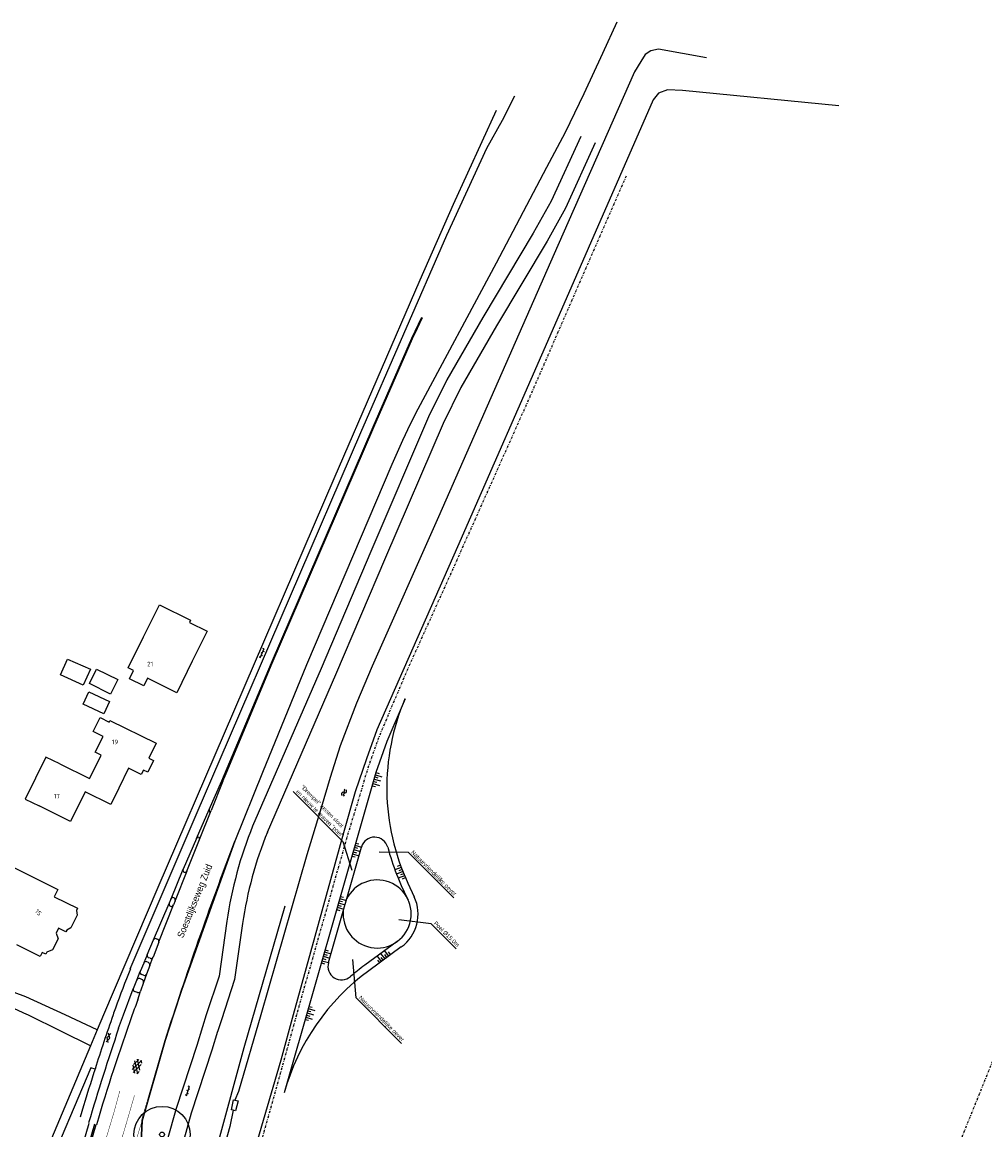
# Model space of a CAD drawing. Header units: metres. Extents: x 140889 to 142041, y 457117 to 459235.
# Tile 20 of 38: x 141222 to 141434, y 457475 to 457719. Entities that reach past the tile are written whole.
import ezdxf

# ---------------------------------------------------------------- set-up
doc = ezdxf.new("R2010")
doc.units = ezdxf.units.M
for name, pattern in [('DASHDOT', [1, 0.5, -0.25, 0, -0.25]), ('DASHED', [19.05, 12.7, -6.35]), ('DGN1', [66.048924, 0, -66.048924]), ('DGN2', [88.065232, 44.032616, -44.032616])]:
    doc.linetypes.add(name, pattern=pattern)
doc.layers.get('0').update_dxf_attribs({"color": 251, "linetype": 'CONTINUOUS'})
for name, color, linetype in [('1.1-ALGEMEEN_VERKLARING-TEKST', 7, 'CONTINUOUS'), ('6.1-BOOM-NIEUW_TYPE 1', 251, 'CONTINUOUS'), ('6.9-WADI', 251, 'DASHED'), ('bovenkant bandenlijn', 251, 'CONTINUOUS'), ('GEO_Dakrand', 251, 'DGN1'), ('GEO_Dakrand bijgebouw', 251, 'DGN2'), ('GEO_Hoofdgebouw', 251, 'CONTINUOUS'), ('GEO_Huisnummer', 251, 'CONTINUOUS'), ('GEO_Kant verharding', 251, 'CONTINUOUS'), ('GEO_Kant water', 251, 'CONTINUOUS'), ('GEO_Kunstwerk', 251, 'CONTINUOUS'), ('GEO_Straatnaam', 251, 'CONTINUOUS'), ('GEO_Symbool gesloten verharding', 251, 'CONTINUOUS'), ('GEO_Symbool open verharding', 251, 'CONTINUOUS'), ('GEO_Symbool water', 251, 'CONTINUOUS'), ('GEO_Terreinafscheiding', 251, 'CONTINUOUS'), ('GM-markering streep 0.1', 251, 'CONTINUOUS'), ('GM-Ontwerp', 251, 'CONTINUOUS'), ('insteek watergang', 251, 'CONTINUOUS'), ('voorkant bandenlijn', 251, 'CONTINUOUS')]:
    doc.layers.add(name, color=color, linetype=linetype)
doc.styles.add('style2', font='isocp.shx')
doc.styles.add('TXT_Copier', font='arial.ttf')
doc.styles.add('TXT_Newae', font='arial.ttf')

# ---------------------------------------------------------------- blocks, each defined once
blk = doc.blocks.new('BOOM-NIEUW_PRESENTATIE-3')
at = {"layer": '6.1-BOOM-NIEUW_TYPE 1', "lineweight": 25}
blk.add_circle((0, 0), 2.95, dxfattribs=at)
blk.add_ellipse((0, 0), major_axis=(-0.177, 0.177), ratio=1, start_param=3.926991, end_param=10.210176, dxfattribs=at)
blk = doc.blocks.new('A$C16F62C00')
at = {"layer": '6.9-WADI'}
for p, q in [((0, 0.63), (0.12, 0.28)), ((0.24, 0.71), (0.47, 0)), ((0.47, 0.79), (0.59, 0.43)), ((0.71, 0.87), (0.95, 0.16)), ((0.95, 0.95), (1.07, 0.59)), ((1.19, 1.02), (1.42, 0.31)), ((1.42, 1.1), (1.54, 0.75))]:
    blk.add_line(p, q, dxfattribs=at)

msp = doc.modelspace()

# ---------------------------------------------------------------- linework, layer by layer
at = {"layer": '1.1-ALGEMEEN_VERKLARING-TEKST', "color": 1}
for points in [[(141281.678, 457549.285), (141292.687, 457538.277), (141294.651, 457531.941)], [(141317.128, 457525.828), (141307.101, 457535.855), (141300.68, 457535.889)], [(141317.627, 457514.575), (141312.119, 457520.083), (141304.999, 457520.993)], [(141305.614, 457493.751), (141295.586, 457503.778), (141294.826, 457512.25)]]:
    msp.add_lwpolyline(points, dxfattribs=at)
at = {"layer": 'bovenkant bandenlijn', "color": 252}
msp.add_lwpolyline([(141237.94, 457475.898), (141235.108, 457466.298), (141235.278, 457466.248), (141234.672, 457464.301, -0.4354334), (141234.234, 457464.089), (141233.717, 457464.196, -0.3554634), (141233.498, 457464.674), (141234.252, 457467.575), (141236.762, 457476.171)], format="xyb", dxfattribs=at)
at = {"layer": 'GEO_Dakrand', "linetype": 'Continuous', "flags": 128}
msp.add_lwpolyline([(141230.273, 457555.345), (141227.187, 457556.869), (141222.617, 457547.618), (141225.72, 457546.085)], dxfattribs=at)
at = {"layer": 'GEO_Dakrand bijgebouw', "linetype": 'Continuous', "flags": 128}
for points in [[(141230.446, 457574.994), (141232.005, 457578.465), (141237.021, 457576.212), (141235.462, 457572.741), (141230.446, 457574.994)], [(141235.399, 457568.549), (141236.666, 457571.264), (141241.26, 457569.12), (141239.993, 457566.405), (141235.399, 457568.549)]]:
    msp.add_lwpolyline(points, dxfattribs=at)
at = {"layer": 'GEO_Hoofdgebouw', "linetype": 'Continuous', "flags": 128}
for points in [[(141248.728, 457583.356), (141252.221, 457590.432), (141259.101, 457587.035), (141258.84, 457586.507), (141262.72, 457584.592), (141259.478, 457578.024)], [(141259.478, 457578.024), (141256.039, 457571.058), (141249.579, 457574.248), (141248.764, 457572.597), (141245.626, 457574.146), (141246.523, 457575.964), (141245.362, 457576.537), (141248.728, 457583.356)], [(141238.376, 457576.278), (141243.04, 457573.96), (141241.455, 457570.771), (141236.791, 457573.089), (141238.376, 457576.278)], [(141237.257, 457552.984), (141239.38, 457557.301), (141238.081, 457557.939), (141239.801, 457561.438), (141237.652, 457562.494), (141239.166, 457565.574), (141241.177, 457564.586), (141241.34, 457564.917), (141251.54, 457559.902), (141249.916, 457556.599), (141250.932, 457556.099), (141249.665, 457553.522), (141248.698, 457553.998), (141248.232, 457553.05), (141245.443, 457554.421), (141243.287, 457550.036)], [(141230.273, 457555.345), (141236.833, 457552.12), (141237.257, 457552.984)], [(141243.287, 457550.036), (141241.521, 457546.442), (141235.866, 457549.222), (141232.649, 457542.678), (141225.72, 457546.085)], [(141217.82, 457533.665), (141229.872, 457527.671), (141229.07, 457526.059), (141234.174, 457523.521), (141233.952, 457523.073), (141234.11, 457522.045), (141232.707, 457519.225), (141231.792, 457518.731), (141231.591, 457518.328), (141229.98, 457519.129), (141229.457, 457518.043), (141229.933, 457516.811), (141228.702, 457514.336), (141227.428, 457513.843), (141227.197, 457513.38), (141226.387, 457513.782), (141225.945, 457512.894), (141220.79, 457515.458)]]:
    msp.add_lwpolyline(points, dxfattribs=at)
at = {"layer": 'GEO_Kant verharding', "linetype": 'Continuous', "flags": 128}
for points in [[(141353.013, 457718.903), (141349.899, 457711.972), (141345.792, 457703.068), (141341.645, 457694.568), (141337.541, 457686.88), (141326.437, 457665.736), (141309.162, 457633.605), (141307.51, 457630.298), (141305.813, 457626.634), (141303.45, 457621.34), (141284.675, 457577.216), (141274.96, 457553.501), (141268.872, 457538.295), (141262.611, 457520.886), (141257.079, 457505.42), (141255.329, 457500)], [(141245.823, 457510.146), (141260.582, 457544.664), (141265.644, 457556.433), (141296.599, 457628.42), (141315.577, 457671.966), (141324.386, 457691.127), (141327.814, 457697.267), (141330.532, 457702.627)], [(141326.426, 457699.436), (141316.968, 457678.668), (141309.608, 457662.018), (141290.64, 457618.185), (141266.47, 457562.092), (141251.911, 457528.093), (141239.893, 457500)], [(141345.104, 457693.719), (141338.602, 457679.447), (141334.624, 457672.363), (141323.475, 457653.749), (141315.602, 457640.018), (141311.57, 457631.914), (141298.861, 457602.218), (141287.844, 457576.377), (141272.782, 457541.655)], [(141348.289, 457692.268), (141341.726, 457677.862), (141337.652, 457670.607), (141326.495, 457651.979), (141318.69, 457638.367), (141314.748, 457630.445), (141302.08, 457600.843), (141291.059, 457574.994), (141275.993, 457540.262)], [(141266.005, 457551.619), (141276.969, 457577.661), (141299.339, 457629.704), (141307.869, 457649.225), (141310.067, 457653.838)], [(141266.204, 457551.545), (141266.928, 457553.246), (141277.116, 457577.599), (141299.485, 457629.641), (141308.013, 457649.159), (141309.09, 457651.418), (141310.238, 457653.769)], [(141263.183, 457545.292), (141265.953, 457551.639), (141266.005, 457551.619)], [(141266.204, 457551.545), (141266.238, 457551.533), (141263.643, 457545.093)], [(141266.005, 457551.619), (141266.204, 457551.545)], [(141260.428, 457538.938), (141263.183, 457545.292)], [(141261.044, 457538.706), (141263.643, 457545.093)], [(141260.413, 457538.9), (141257.449, 457532.128)], [(141258.258, 457531.729), (141261.033, 457538.674)], [(141254.791, 457525.595), (141257.449, 457532.128)], [(141258.258, 457531.729), (141255.69, 457525.244)], [(141250.953, 457516.54), (141254.377, 457524.583)], [(141252.095, 457516.107), (141255.312, 457524.262)], [(141254.778, 457525.563), (141254.401, 457524.645)], [(141255.69, 457525.244), (141255.672, 457525.197), (141255.312, 457524.262)], [(141267.112, 457520.681), (141265.367, 457508.591), (141262.558, 457500)], [(141270.576, 457520.181), (141268.788, 457507.791), (141265.885, 457498.912)], [(141249.569, 457513.272), (141250.953, 457516.54)], [(141251.602, 457516.808), (141251.815, 457516.735)], [(141252.08, 457516.064), (141250.826, 457512.786)], [(141249.569, 457513.272), (141248.802, 457511.488)], [(141249.803, 457511.59), (141249.468, 457511.723)], [(141250.181, 457512.5), (141249.863, 457512.619)], [(141250.106, 457510.927), (141250.783, 457512.69)], [(141247.231, 457507.706), (141247.989, 457509.602)], [(141248.79, 457511.457), (141247.989, 457509.602)], [(141250.106, 457510.927), (141249.386, 457509.034), (141249.366, 457508.978)], [(141222.772, 457503.983), (141220.246, 457504.974), (141216.896, 457505.96), (141212.167, 457506.791), (141209.008, 457507.522), (141206.598, 457508.622)], [(141246.49, 457505.837), (141247.231, 457507.706)], [(141248.387, 457507.856), (141247.881, 457508.029)], [(141248.719, 457507.199), (141248.083, 457505.289)], [(141248.73, 457508.745), (141248.276, 457508.919)], [(141249.366, 457508.978), (141248.719, 457507.199)], [(141244.326, 457500), (141246.457, 457505.758)], [(141247.435, 457504.988), (141246.778, 457505.216)], [(141247.468, 457503.378), (141248.075, 457505.257)], [(141248.083, 457505.289), (141248.079, 457505.273), (141248.075, 457505.257)], [(141223.239, 457500), (141223.047, 457500.094), (141218.353, 457502.258), (141215.1, 457503.309), (141212.871, 457504.088)], [(141231.452, 457500), (141222.772, 457503.983)], [(141230.673, 457496.366), (141223.239, 457500)], [(141238.508, 457496.762), (141231.452, 457500)], [(141239.893, 457500), (141238.508, 457496.762)], [(141243.242, 457497.072), (141244.326, 457500)], [(141255.329, 457500), (141253.524, 457494.412), (141248.396, 457476.697)], [(141262.558, 457500), (141261.705, 457497.393)], [(141261.705, 457497.393), (141260.467, 457493.309), (141255.902, 457479.354), (141253.936, 457472.383)], [(141265.884, 457498.912), (141265.031, 457496.305)], [(141237.031, 457493.216), (141230.673, 457496.366)], [(141238.508, 457496.762), (141237.031, 457493.216)], [(141265.054, 457496.378), (141263.805, 457492.257), (141259.251, 457478.334), (141257.305, 457471.433)], [(141237.031, 457493.216), (141225.173, 457464.895)], [(141238.037, 457488.081), (141237.085, 457488.353), (141226.93, 457464.212), (141226.775, 457463.752), (141230.409, 457462.112)]]:
    msp.add_lwpolyline(points, dxfattribs=at)
at = {"layer": 'GEO_Kant verharding', "linetype": 'Continuous'}
msp.add_lwpolyline([(141253.524, 457494.412, -0.0146575), (141268.872, 457538.295, -523.1254934)], format="xyb", dxfattribs=at)
msp.add_lwpolyline([(141249.758, 457481.4), (141253.524, 457494.412)], dxfattribs=at)
for centre, radius, start, end in [((141263.73, 457545.124), 0.572, 162.94864, 216.48773), ((141263.139, 457545.299), 0.531, 284.30696, 307.62952), ((141263.04, 457545.415), 0.684, 308.22769, 331.89955), ((141356.214, 457507.847), 90.022, 157.94144, 171.80367), ((141260.838, 457538.754), 0.449, 155.85023, 161.06782), ((141260.884, 457538.729), 0.502, 86.28636, 155.39962), ((141260.535, 457538.862), 0.531, 10.89336, 43.93427), ((141260.753, 457538.788), 0.303, 337.82757, 344.23161), ((141260.546, 457538.858), 0.52, 343.05583, 11.57662), ((141356.214, 457507.847), 86.522, 157.94144, 171.80367), ((141257.989, 457531.914), 0.581, 158.32966, 202.96951), ((141257.818, 457531.839), 0.394, 202.61699, 247.65137), ((141257.78, 457532.026), 0.563, 258.55283, 328.1955), ((141254.85, 457524.439), 0.495, 163.06644, 339.03727), ((141254.941, 457524.4), 0.593, 155.62442, 162.05306), ((141254.486, 457525.7), 0.322, 334.81722, 340.96388), ((141255.232, 457525.398), 0.483, 341.40391, 155.94138), ((141251.419, 457516.331), 0.511, 69.05397, 155.8217), ((141251.592, 457516.259), 0.526, 343.17797, 64.88238), ((141251.703, 457516.219), 0.407, 337.56499, 343.97366), ((141249.244, 457511.298), 0.481, 62.17102, 156.70005), ((141250.03, 457513.087), 0.497, 158.12623, 250.35115), ((141250.377, 457512.928), 0.471, 245.42298, 329.60994), ((141250.337, 457512.948), 0.515, 330.01506, 341.72814), ((141458.218, 457424.615), 228.969, 158.06549, 160.37115), ((141248.484, 457509.408), 0.531, 158.60996, 246.97482), ((141249.509, 457511.196), 0.765, 157.59338, 160.0841), ((141249.429, 457511.018), 0.683, 352.31601, 56.80608), ((141247.766, 457507.445), 0.595, 78.85644, 153.99125), ((141248.103, 457507.3), 0.624, 350.67086, 62.94656), ((141248.939, 457509.158), 0.463, 243.12309, 337.11775), ((141246.866, 457505.634), 0.427, 163.16515, 258.10721), ((141246.811, 457505.657), 0.368, 150.64431, 164.013), ((141247.643, 457505.39), 0.452, 242.69769, 342.89756), ((141726.671, 457328.115), 510.248, 159.9106, 160.31397), ((141595.56, 457375.499), 374.83, 160.60042, 162.52103), ((141667.286, 457349.388), 447.167, 160.31717, 163.58464), ((141902.751, 457266.671), 700.728, 160.417256, 160.550157), ((141801.856, 457308.197), 589.681, 161.318891, 163.445497), ((141811.158, 457305.052), 601.634, 162.367206, 163.34351), ((141777.793, 457318.503), 565.768, 162.55862, 162.64193)]:
    msp.add_arc(centre, radius, start, end, dxfattribs=at)
at = {"layer": 'GEO_Kant water', "linetype": 'Continuous', "flags": 128}
for points in [[(141372.779, 457711.041), (141362.256, 457712.963), (141360.568, 457712.612), (141359.322, 457711.77), (141358.348, 457710.244), (141356.956, 457707.931), (141340.049, 457669.632), (141313.744, 457609.83), (141299.114, 457576.912), (141295.68, 457568.734), (141292.083, 457559.336), (141289.829, 457552.343), (141287.916, 457545.661), (141284.75, 457535.33), (141274.559, 457500)], [(141401.941, 457700.443), (141367.533, 457703.848), (141364.231, 457703.991), (141362.198, 457703.278), (141361.013, 457701.789), (141339.28, 457651.999), (141317.895, 457603.246), (141300.122, 457562.885), (141297.896, 457556.501), (141295.363, 457549.178), (141292.784, 457540.159), (141281.715, 457500)], [(141274.559, 457500), (141269.695, 457483.139), (141268.887, 457481.209)], [(141281.715, 457500), (141278.976, 457490.062), (141269.096, 457456.156)], [(141268.475, 457478.996), (141267.776, 457475.401), (141265.32, 457466.759)]]:
    msp.add_lwpolyline(points, dxfattribs=at)
at = {"layer": 'GEO_Kunstwerk', "linetype": 'Continuous', "flags": 128}
for points in [[(141268.475, 457478.996), (141268.088, 457479.104), (141268.563, 457481.277)], [(141268.887, 457481.209), (141269.623, 457481.05), (141269.028, 457478.841), (141268.475, 457478.996)], [(141268.563, 457481.277), (141268.887, 457481.209)]]:
    msp.add_lwpolyline(points, dxfattribs=at)
at = {"layer": 'GEO_Symbool gesloten verharding'}
for p, q in [((141240.461, 457494.095), (141241.325, 457494.885)), ((141240.729, 457495.058), (141241.495, 457495.906)), ((141240.921, 457493.961), (141240.729, 457495.058)), ((141241.325, 457494.885), (141241.028, 457496.013)), ((141248.311, 457489.996), (141246.197, 457487.963)), ((141247.688, 457490.18), (141246.511, 457489.087)), ((141246.765, 457489.88), (141247.431, 457487.023)), ((141247.304, 457490.294), (141247.83, 457487.844)), ((141248.165, 457490.053), (141248.296, 457489.391)), ((141248.199, 457489.09), (141246.424, 457487.322)), ((141246.808, 457487.208), (141246.481, 457488.921)), ((141247.74, 457487.512), (141247.224, 457487.049))]:
    msp.add_line(p, q, dxfattribs=at)
at = {"layer": 'GEO_Symbool open verharding'}
for p, q in [((141274.445, 457578.752), (141275.336, 457580.818)), ((141275.281, 457580.737), (141275.052, 457580.836)), ((141275.089, 457580.244), (141275.318, 457580.145)), ((141274.495, 457578.867), (141274.265, 457578.966)), ((141274.891, 457579.785), (141274.661, 457579.884)), ((141274.693, 457579.326), (141274.922, 457579.227)), ((141258.208, 457482.309), (141257.969, 457482.383)), ((141258.171, 457482.19), (141258.835, 457484.34)), ((141258.503, 457483.265), (141258.264, 457483.339)), ((141258.355, 457482.787), (141258.594, 457482.713)), ((141258.789, 457484.254), (141258.55, 457484.327)), ((141258.651, 457483.743), (141258.889, 457483.669))]:
    msp.add_line(p, q, dxfattribs=at)
at = {"layer": 'GEO_Symbool water'}
for centre, start_param, end_param in [((141292.8, 457548.684), 0.9602441, 3.1219221), ((141292.652, 457549.521), 4.1018368, 6.2635148), ((141293.228, 457548.544), 0.9602441, 3.1219221), ((141293.08, 457549.381), 4.1018368, 6.2635148)]:
    msp.add_ellipse(centre, major_axis=(0.301, 0.301), ratio=1, start_param=start_param, end_param=end_param, dxfattribs=at)
at = {"layer": 'GEO_Terreinafscheiding', "linetype": 'DASHDOT', "flags": 128}
for points in [[(141355.094, 457684.945), (141332.669, 457633.59), (141316.509, 457597.446), (141307.137, 457576.712), (141303.735, 457568.739), (141300.585, 457561.237), (141298.068, 457554.118), (141296.376, 457548.42), (141293.773, 457539.971), (141283.162, 457502.573), (141282.444, 457500)], [(141282.444, 457500), (141270.556, 457457.381)], [(141439.939, 457500), (141394.512, 457387.377), (141371.38, 457328.345)], [(141439.939, 457500), (141394.512, 457387.377), (141371.38, 457328.345)]]:
    msp.add_lwpolyline(points, dxfattribs=at)
at = {"layer": 'GM-markering streep 0.1', "const_width": 0.1}
for points in [[(141242.194, 457478.449), (141243.507, 457483.277)], [(141245.37, 457477.573), (141246.729, 457482.265)], [(141242.194, 457478.499), (141238.249, 457465.232)]]:
    msp.add_lwpolyline(points, dxfattribs=at)
for points in [[(141245.387, 457477.627, 0.0168666), (141241.173, 457462.169, 0.0167074)], [(141248.396, 457476.697, 0.0167074), (141244.256, 457461.525, 1.1843275)]]:
    msp.add_lwpolyline(points, format="xyb", dxfattribs=at)
at = {"layer": 'GM-Ontwerp'}
for p, q in [((141306.357, 457569.742), (141302.379, 457560.303)), ((141302.379, 457560.303), (141299.953, 457553.441)), ((141299.953, 457553.441), (141298.29, 457547.841)), ((141298.29, 457547.841), (141279.733, 457482.836)), ((141289.494, 457511.564), (141296.765, 457537.034)), ((141306.982, 457529.09), (141308.392, 457526.049)), ((141304.655, 457516.211), (141297.486, 457510.966))]:
    msp.add_line(p, q, dxfattribs=at)
msp.add_lwpolyline([(141305.541, 457515), (141298.372, 457509.755, 0.1683497), (141279.733, 457482.836)], format="xyb", dxfattribs=at)
at = {"layer": 'GM-Ontwerp', "linetype": 'DASHED', "ltscale": 0.04, "flags": 128}
for points in [[(141248.396, 457476.697), (141249.735, 457481.322)], [(141238.235, 457475.789), (141234.815, 457464.257), (141230.407, 457445.926), (141228.775, 457440.512), (141227.033, 457433.419)]]:
    msp.add_lwpolyline(points, dxfattribs=at)
at = {"layer": 'GM-Ontwerp'}
for points in [[(141247.682, 457460.809), (141248.396, 457476.697)], [(141247.782, 457460.805), (141248.496, 457476.693)]]:
    msp.add_lwpolyline(points, dxfattribs=at)
for centre, radius, start, end in [((141352.345, 457550.119), 50, 156.89254, 204.8705), ((141299.65, 457536.21), 3, 14.78555, 164.06753), ((141358.736, 457552.11), 58.188, 195.07548, 207.30467), ((141300.227, 457522.264), 7.5, 174.196, 153.93905), ((141300.227, 457522.264), 9, 306.18977, 24.8705), ((141292.379, 457510.74), 3, 164.06753, 310.66727), ((141327.895, 457469.402), 51.5, 126.18976, 130.66727)]:
    msp.add_arc(centre, radius, start, end, dxfattribs=at)
at = {"layer": 'insteek watergang', "color": 252}
msp.add_lwpolyline([(141265.355, 457472.312), (141270.878, 457492.834), (141279.915, 457524.099)], dxfattribs=at)
at = {"layer": 'voorkant bandenlijn', "color": 252}
msp.add_lwpolyline([(141238.235, 457475.789), (141235.417, 457466.19), (141234.815, 457464.257, -0.4269445), (141234.192, 457463.944), (141233.669, 457464.053, -0.3657078), (141233.353, 457464.712)], format="xyb", dxfattribs=at)

# ---------------------------------------------------------------- block references
at = {"color": 3, "xscale": 2.000001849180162, "yscale": 2.000001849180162, "zscale": 2.000001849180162}
for p, rotation in [((141300.18, 457549.844), 55.86297329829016), ((141295.687, 457534.33), 55.86297329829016), ((141304.086, 457532.955), 272.5346332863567), ((141292.326, 457522.556), 55.86297329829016), ((141288.965, 457510.783), 55.86297329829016), ((141302.76, 457514.498), 198.930894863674), ((141285.405, 457498.312), 55.86297329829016)]:
    msp.add_blockref('A$C16F62C00', p, dxfattribs=dict(at, rotation=rotation))
at = {"xscale": 2.1, "yscale": 2.1}
msp.add_blockref('BOOM-NIEUW_PRESENTATIE-3', (141252.812, 457473.652), dxfattribs=at)

# ---------------------------------------------------------------- texts
at = {"layer": '1.1-ALGEMEEN_VERKLARING-TEKST', "style": 'TXT_Copier'}
for s, p in [('"Drempel" tussen sloot', (141283.31, 457550.198)), ('en nieuw te graven "poel"', (141282.249, 457549.137)), ('Natuurvriendelijke oever', (141307.604, 457535.775)), ('Poel %%C15.0m', (141312.611, 457520.109)), ('Natuurvriendelijke oever', (141296.089, 457503.698))]:
    msp.add_text(s, height=0.9, rotation=315, dxfattribs=at).set_placement(p)
at = {"layer": 'GEO_Huisnummer', "style": 'style2'}
for s, p in [('21', (141249.522, 457576.881)), ('19', (141241.749, 457559.697)), ('17', (141228.963, 457547.755))]:
    msp.add_text(s, height=1, dxfattribs=at).set_placement(p)
msp.add_text('15', height=1, rotation=315, dxfattribs=at).set_placement((141224.727, 457522.753))
at = {"layer": 'GEO_Straatnaam', "color": 7, "style": 'TXT_Newae', "width": 0.9}
msp.add_text('Soestdijkseweg Zuid', height=1.5, rotation=68, dxfattribs=at).set_placement((141257.454, 457516.851))

doc.saveas('drawing.dxf')
